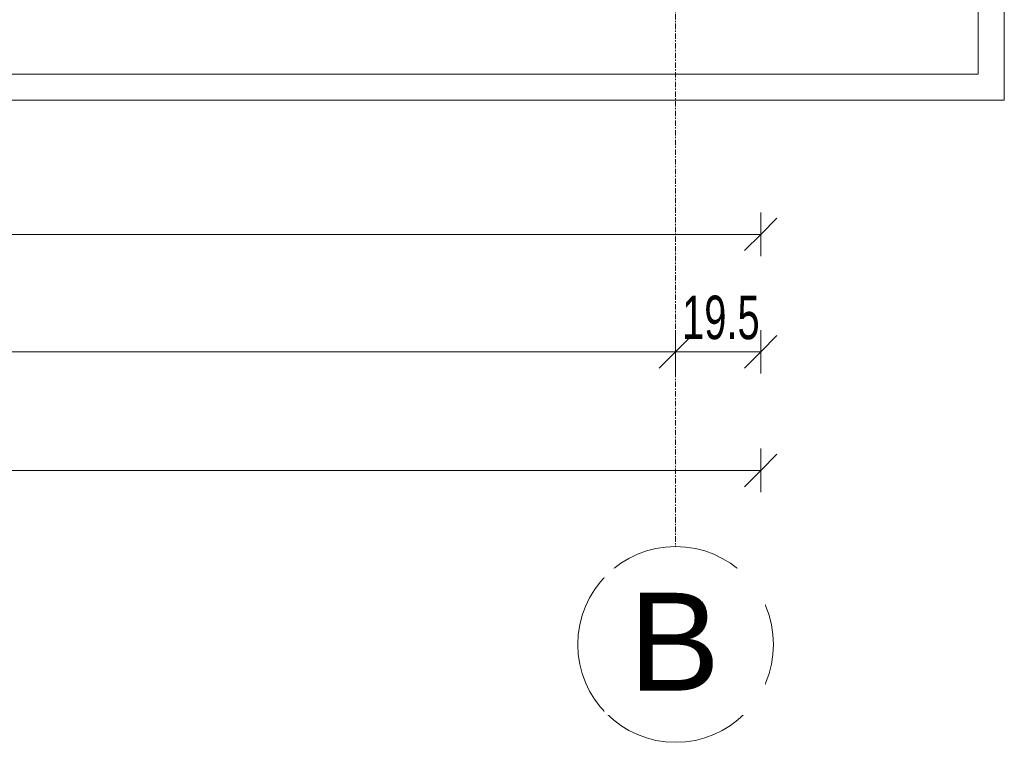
# Model space of a CAD drawing. Header units: centimetres. Extents: x 376 to 6517, y 1901 to 66534.
# Tile 70 of 105: x 2770 to 2996, y 65304 to 65470. Entities that reach past the tile are written whole.
import ezdxf

# ---------------------------------------------------------------- set-up
doc = ezdxf.new("R2010")
doc.units = ezdxf.units.CM
doc.linetypes.add('Linia siatki', pattern=[2.2225, 1.27, -0.3175, 0.3175, -0.3175])
for name, color, linetype, lineweight in [('A-ANNO-DIMS', 7, 'Continuous', 5), ('A-ANNO-DIMS-50', 7, 'Continuous', 5), ('A-WALL', 7, 'Continuous', 35), ('S-GRID', 7, 'Continuous', 5), ('S-GRID-IDEN', 7, 'Continuous', 5)]:
    doc.layers.add(name, color=color, linetype=linetype, lineweight=lineweight)
doc.styles.add('Arial Narrow_1', font='ARIALN.TTF', dxfattribs={"width": 0.8, "height": 10})
doc.styles.add('Arial_2', font='arial.ttf', dxfattribs={"height": 22.5})
doc.dimstyles.new('standard_wielkość_otworów', dxfattribs={"dimscale": 30.48, "dimtxt": 10.23431, "dimasz": 0.246063, "dimexe": 0.164042, "dimexo": 0.0625, "dimgap": 0, "dimtad": 1, "dimdec": 1, "dimrnd": 0.5, "dimdsep": 46, "dimtxsty": 'Arial Narrow_1', "dimblk1": 'OBLIQUE', "dimblk2": 'OBLIQUE', "dimsah": 1, "dimcen": 0.09, "dimazin": 0, "dimtfac": 1, "dimtdec": 4, "dimtix": 1, "dimtmove": 0, "dimatfit": 3, "dimfxl": 0.164042, "dimfxlon": 1, "dimtvp": 1, "dimtolj": 1, "dimtzin": 0, "dimarcsym": 2})

# ---------------------------------------------------------------- blocks, each defined once
blk = doc.blocks.new('Siatka - M_Symbol siatki - okrąg mniejszy-7853319-__-00_00 Przyziemie PB')
at = {"layer": 'S-GRID-IDEN'}
blk.add_circle((0, 0), 0.45, dxfattribs=at)
blk = doc.blocks.new('DIMBLOCK7-__-00_00 Przyziemie PB')
at = {"layer": 'A-ANNO-DIMS-50', "color": 250, "true_color": 0x303030}
for p, q in [((1836.05, 65393.66), (1836.05, 65398.66)), ((2920.95, 65393.66), (2920.95, 65398.66)), ((1836.05, 65393.66), (1839.8, 65397.41)), ((2920.95, 65393.66), (2924.7, 65397.41)), ((1836.05, 65393.66), (1832.3, 65389.91)), ((1836.05, 65393.66), (2920.95, 65393.66)), ((1836.05, 65393.66), (1836.05, 65388.66)), ((2920.95, 65393.66), (2917.2, 65389.91)), ((2920.95, 65393.66), (2920.95, 65388.66))]:
    blk.add_line(p, q, dxfattribs=at)
at = {"layer": 'A-ANNO-DIMS-50', "color": 0, "insert": (2369.07, 65406.58), "char_height": 10, "width": 22.613, "attachment_point": 1, "line_spacing_factor": 0.974696, "style": 'Arial Narrow_1'}
blk.add_mtext('1085', dxfattribs=at)
blk = doc.blocks.new('_Oblique')
at = {"color": 0, "linetype": 'ByBlock', "lineweight": -2}
blk.add_line((-0.5, -0.5), (0.5, 0.5), dxfattribs=at)
blk = doc.blocks.new('DIMBLOCK8-__-00_00 Przyziemie PB')
at = {"layer": 'A-ANNO-DIMS-50', "color": 250, "true_color": 0x303030}
for p, q in [((2920.95, 65393.66), (2920.95, 65398.66)), ((2940.5, 65393.66), (2940.5, 65398.66)), ((2920.95, 65393.66), (2924.7, 65397.41)), ((2940.5, 65393.66), (2944.25, 65397.41)), ((2920.95, 65393.66), (2917.2, 65389.91)), ((2920.95, 65393.66), (2940.5, 65393.66)), ((2920.95, 65393.66), (2920.95, 65388.66)), ((2940.5, 65393.66), (2936.75, 65389.91)), ((2940.5, 65393.66), (2940.5, 65388.66))]:
    blk.add_line(p, q, dxfattribs=at)
at = {"layer": 'A-ANNO-DIMS-50', "color": 0, "insert": (2922.44, 65406.58), "char_height": 10, "width": 19.8838, "attachment_point": 1, "line_spacing_factor": 0.974696, "style": 'Arial Narrow_1'}
blk.add_mtext('19.5', dxfattribs=at)
blk = doc.blocks.new('DIMBLOCK9-__-00_00 Przyziemie PB')
at = {"layer": 'A-ANNO-DIMS-50', "color": 250, "true_color": 0x303030}
for p, q in [((1816.5, 65366.41), (1816.5, 65371.41)), ((2940.5, 65366.41), (2940.5, 65371.41)), ((1816.5, 65366.41), (1820.25, 65370.16)), ((2940.5, 65366.41), (2944.25, 65370.16)), ((1816.5, 65366.41), (1812.75, 65362.66)), ((1816.5, 65366.41), (2940.5, 65366.41)), ((1816.5, 65366.41), (1816.5, 65361.41)), ((2940.5, 65366.41), (2936.75, 65362.66)), ((2940.5, 65366.41), (2940.5, 65361.41))]:
    blk.add_line(p, q, dxfattribs=at)
at = {"layer": 'A-ANNO-DIMS-50', "color": 0, "insert": (2369.07, 65379.33), "char_height": 10, "width": 22.613, "attachment_point": 1, "line_spacing_factor": 0.974696, "style": 'Arial Narrow_1'}
blk.add_mtext('1124', dxfattribs=at)
blk = doc.blocks.new('DIMBLOCK31-__-00_00 Przyziemie PB')
at = {"layer": 'A-ANNO-DIMS-50', "color": 250, "true_color": 0x303030}
for p, q in [((2444.85, 65420.67), (2444.85, 65425.67)), ((2940.5, 65420.67), (2940.5, 65425.67)), ((2444.85, 65420.67), (2448.6, 65424.42)), ((2940.5, 65420.67), (2944.25, 65424.42)), ((2444.85, 65420.67), (2441.1, 65416.92)), ((2444.85, 65420.67), (2940.5, 65420.67)), ((2444.85, 65420.67), (2444.85, 65415.67)), ((2940.5, 65420.67), (2936.75, 65416.92)), ((2940.5, 65420.67), (2940.5, 65415.67))]:
    blk.add_line(p, q, dxfattribs=at)
at = {"layer": 'A-ANNO-DIMS-50', "color": 0, "insert": (2682.03, 65433.6), "char_height": 10, "width": 25.537, "attachment_point": 1, "line_spacing_factor": 0.974696, "style": 'Arial Narrow_1'}
blk.add_mtext('495.5', dxfattribs=at)

msp = doc.modelspace()

# ---------------------------------------------------------------- linework, layer by layer
at = {"layer": 'A-WALL', "lineweight": 5}
for p, q in [((2996.5, 66387.26), (2996.5, 65451.51)), ((2990.5, 65457.51), (2990.5, 66381.26)), ((2476.35, 65457.51), (2990.5, 65457.51)), ((2996.5, 65451.51), (2470.35, 65451.51))]:
    msp.add_line(p, q, dxfattribs=at)
at = {"layer": 'S-GRID', "color": 9, "linetype": 'Linia siatki', "true_color": 0xc0c0c0}
msp.add_line((2920.95, 66462.55), (2920.95, 65348.91), dxfattribs=at)

# ---------------------------------------------------------------- block references
at = {"layer": 'S-GRID-IDEN', "xscale": 49.99999999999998, "yscale": 49.99999999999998, "zscale": 49.99999999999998, "rotation": 180}
msp.add_blockref('Siatka - M_Symbol siatki - okrąg mniejszy-7853319-__-00_00 Przyziemie PB', (2920.95, 65326.41), dxfattribs=at)

# ---------------------------------------------------------------- dimensions: what is measured, and where the dimension line sits
at = {"layer": 'A-ANNO-DIMS', "color": 250, "true_color": 0x303030}
for base, p1, p2, override, picture, middle in [((2940.4970254, 65420.67378606), (2444.8470254, 65425.67378606), (2940.4970254, 65425.67378606), {"dimpost": '<>', "dimfxl": 495.65}, 'DIMBLOCK31-__-00_00 Przyziemie PB', (2692.6720254, 65425.77951597)), ((2920.95, 65393.66), (1836.05, 65398.66), (2920.95, 65398.66), {"dimpost": '<>', "dimfxl": 1084.9}, 'DIMBLOCK7-__-00_00 Przyziemie PB', (2378.5, 65398.76)), ((2940.4970254, 65393.6555458), (2920.9470254, 65398.6555458), (2940.4970254, 65398.6555458), {"dimpost": '<>', "dimfxl": 19.55}, 'DIMBLOCK8-__-00_00 Przyziemie PB', (2930.7220254, 65398.7612757)), ((2940.5, 65366.41), (1816.5, 65371.41), (2940.5, 65371.41), {"dimpost": '<>', "dimfxl": 1124}, 'DIMBLOCK9-__-00_00 Przyziemie PB', (2378.5, 65371.43))]:
    dim = msp.add_linear_dim(base=base, p1=p1, p2=p2, dimstyle='standard_wielkość_otworów', override=override, dxfattribs=at)
    dim.commit()
    dim.dimension.update_dxf_attribs({"geometry": picture, "text_midpoint": middle})

# ---------------------------------------------------------------- next in the draw order: texts
at = {"layer": 'S-GRID-IDEN', "insert": (2910.2, 65338.3), "char_height": 22.5, "width": 25.654, "attachment_point": 1, "style": 'Arial_2', "bg_fill": 3, "box_fill_scale": 1.25, "bg_fill_color": 256, "bg_fill_true_color": 13158600, "bg_fill_transparency": 0}
msp.add_mtext('\\fArial|b0|i0|c238|p34|;B', dxfattribs=at)

doc.saveas('drawing.dxf')
